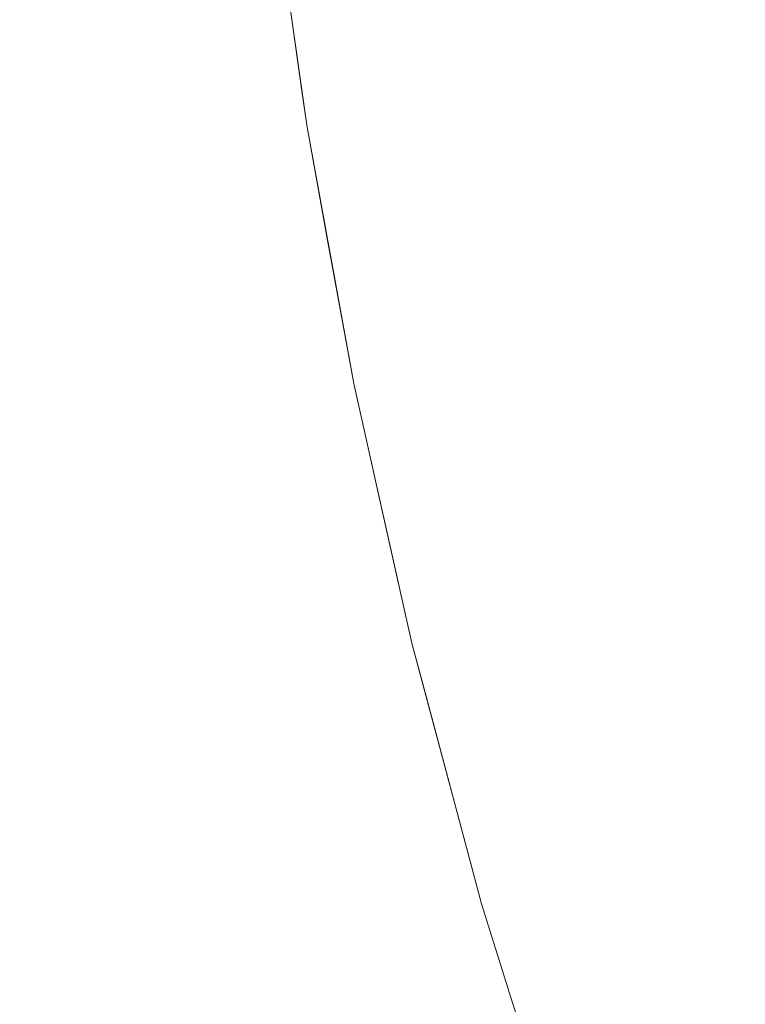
# Model space of a CAD drawing. Header units: centimetres. Extents: x -35.1 to 36.2, y 4.2 to 6.
# Tile 119 of 256: x -11.1521 to -11.1349, y 4.6554 to 4.6787. Entities that reach past the tile are written whole.
import ezdxf

# ---------------------------------------------------------------- set-up
doc = ezdxf.new("R2010")
doc.units = ezdxf.units.CM
doc.header["$LTSCALE"] = 2.54
doc.layers.add('Lucido design-1', color=7, linetype='Continuous')

# ---------------------------------------------------------------- blocks, each defined once
blk = doc.blocks.new('Gruppo-4-1')
at = {"color": 7, "linetype": 'Continuous', "lineweight": 9}
blk.add_3dface([(-34.958478, 5.900089, -2312.32217), (-34.958478, 4.300089, -2312.32217), (36.07398, 4.300089, -2312.32217), (36.07398, 5.900089, -2312.32217)], dxfattribs=at)
for points, invisible_edges in [([(-11.145309, 4.676224, -2313.02217), (-11.145904, 4.680468, -2313.02217), (-11.146161, 4.682308, -2312.82217), (-11.145422, 4.677027, -2312.82217)], 10), ([(-11.145422, 4.677027, -2312.82217), (-11.146161, 4.682308, -2312.82217), (-11.145897, 4.680466, -2312.81995), (-11.145403, 4.677028, -2312.81995)], 14), ([(-11.137279, 4.677733, -2312.787674), (-11.137758, 4.681066, -2312.787674), (-11.136583, 4.681153, -2312.78536), (-11.136106, 4.677835, -2312.78536)], 15), ([(-11.136106, 4.677835, -2312.78536), (-11.136583, 4.681153, -2312.78536), (-11.135325, 4.681246, -2312.783058), (-11.134851, 4.677944, -2312.783058)], 15), ([(-11.134851, 4.677944, -2312.783058), (-11.135325, 4.681246, -2312.783058), (-11.133985, 4.681344, -2312.780769), (-11.133513, 4.67806, -2312.780769)], 15), ([(-11.139379, 4.677551, -2312.792323), (-11.139862, 4.680911, -2312.792323), (-11.138851, 4.680986, -2312.789995), (-11.13837, 4.677639, -2312.789995)], 15), ([(-11.13837, 4.677639, -2312.789995), (-11.138851, 4.680986, -2312.789995), (-11.137758, 4.681066, -2312.787674), (-11.137279, 4.677733, -2312.787674)], 15), ([(-11.142608, 4.677271, -2312.801649), (-11.143097, 4.680673, -2312.801649), (-11.142408, 4.680724, -2312.799319), (-11.14192, 4.67733, -2312.799319)], 15), ([(-11.14192, 4.67733, -2312.799319), (-11.142408, 4.680724, -2312.799319), (-11.141639, 4.68078, -2312.796987), (-11.141154, 4.677397, -2312.796987)], 15), ([(-11.141154, 4.677397, -2312.796987), (-11.141639, 4.68078, -2312.796987), (-11.140791, 4.680843, -2312.794654), (-11.140307, 4.67747, -2312.794654)], 15), ([(-11.140307, 4.67747, -2312.794654), (-11.140791, 4.680843, -2312.794654), (-11.139862, 4.680911, -2312.792323), (-11.139379, 4.677551, -2312.792323)], 15), ([(-11.145589, 4.677012, -2313.026967), (-11.145712, 4.677001, -2313.028615), (-11.146206, 4.680444, -2313.028615), (-11.146083, 4.680453, -2313.026967)], 15), ([(-11.146083, 4.680453, -2313.026967), (-11.145997, 4.680459, -2313.025344), (-11.145503, 4.67702, -2313.025344), (-11.145589, 4.677012, -2313.026967)], 15), ([(-11.145452, 4.677024, -2313.023745), (-11.145503, 4.67702, -2313.025344), (-11.145997, 4.680459, -2313.025344), (-11.145946, 4.680463, -2313.023745)], 15), ([(-11.145946, 4.680463, -2313.023745), (-11.145904, 4.680468, -2313.02217), (-11.145309, 4.676224, -2313.02217), (-11.145452, 4.677024, -2313.023745)], 13), ([(-11.145403, 4.677028, -2312.81995), (-11.145897, 4.680466, -2312.81995), (-11.145797, 4.680474, -2312.817712), (-11.145304, 4.677037, -2312.817712)], 15), ([(-11.145304, 4.677037, -2312.817712), (-11.145797, 4.680474, -2312.817712), (-11.145629, 4.680486, -2312.815456), (-11.145136, 4.677051, -2312.815456)], 15), ([(-11.145136, 4.677051, -2312.815456), (-11.145629, 4.680486, -2312.815456), (-11.145391, 4.680504, -2312.813185), (-11.144898, 4.677072, -2312.813185)], 15), ([(-11.144898, 4.677072, -2312.813185), (-11.145391, 4.680504, -2312.813185), (-11.145081, 4.680527, -2312.810899), (-11.144589, 4.677099, -2312.810899)], 15), ([(-11.144589, 4.677099, -2312.810899), (-11.145081, 4.680527, -2312.810899), (-11.144698, 4.680555, -2312.8086), (-11.144207, 4.677132, -2312.8086)], 15), ([(-11.144207, 4.677132, -2312.8086), (-11.144698, 4.680555, -2312.8086), (-11.144241, 4.680588, -2312.806291), (-11.14375, 4.677172, -2312.806291)], 15), ([(-11.14375, 4.677172, -2312.806291), (-11.144241, 4.680588, -2312.806291), (-11.143707, 4.680628, -2312.803974), (-11.143218, 4.677218, -2312.803974)], 15), ([(-11.143218, 4.677218, -2312.803974), (-11.143707, 4.680628, -2312.803974), (-11.143097, 4.680673, -2312.801649), (-11.142608, 4.677271, -2312.801649)], 15), ([(-11.148789, 4.676734, -2313.044493), (-11.149289, 4.680216, -2313.044493), (-11.148749, 4.680256, -2313.042641), (-11.14825, 4.676781, -2313.042641)], 15), ([(-11.14825, 4.676781, -2313.042641), (-11.148749, 4.680256, -2313.042641), (-11.148263, 4.680292, -2313.040809), (-11.147764, 4.676823, -2313.040809)], 15), ([(-11.147764, 4.676823, -2313.040809), (-11.148263, 4.680292, -2313.040809), (-11.147828, 4.680324, -2313.038998), (-11.147331, 4.676861, -2313.038998)], 15), ([(-11.147331, 4.676861, -2313.038998), (-11.147828, 4.680324, -2313.038998), (-11.147444, 4.680352, -2313.03721), (-11.146947, 4.676894, -2313.03721)], 15), ([(-11.146947, 4.676894, -2313.03721), (-11.147444, 4.680352, -2313.03721), (-11.147108, 4.680377, -2313.035444), (-11.146612, 4.676923, -2313.035444)], 15), ([(-11.146612, 4.676923, -2313.035444), (-11.147108, 4.680377, -2313.035444), (-11.146818, 4.680399, -2313.033702), (-11.146322, 4.676948, -2313.033702)], 15), ([(-11.146322, 4.676948, -2313.033702), (-11.146818, 4.680399, -2313.033702), (-11.146572, 4.680417, -2313.031982), (-11.146077, 4.67697, -2313.031982)], 15), ([(-11.146077, 4.67697, -2313.031982), (-11.146572, 4.680417, -2313.031982), (-11.146369, 4.680432, -2313.030287), (-11.145874, 4.676987, -2313.030287)], 15), ([(-11.145874, 4.676987, -2313.030287), (-11.146369, 4.680432, -2313.030287), (-11.146206, 4.680444, -2313.028615), (-11.145712, 4.677001, -2313.028615)], 15), ([(-11.152367, 4.676424, -2313.054044), (-11.152873, 4.679952, -2313.054044), (-11.152032, 4.680014, -2313.052099), (-11.151527, 4.676497, -2313.052099)], 15), ([(-11.151527, 4.676497, -2313.052099), (-11.152032, 4.680014, -2313.052099), (-11.151255, 4.680072, -2313.05017), (-11.150751, 4.676564, -2313.05017)], 15), ([(-11.150751, 4.676564, -2313.05017), (-11.151255, 4.680072, -2313.05017), (-11.15054, 4.680124, -2313.048259), (-11.150038, 4.676626, -2313.048259)], 15), ([(-11.150038, 4.676626, -2313.048259), (-11.15054, 4.680124, -2313.048259), (-11.149886, 4.680172, -2313.046366), (-11.149384, 4.676683, -2313.046366)], 15), ([(-11.149384, 4.676683, -2313.046366), (-11.149886, 4.680172, -2313.046366), (-11.149289, 4.680216, -2313.044493), (-11.148789, 4.676734, -2313.044493)], 15), ([(-11.134851, 4.677944, -2312.783058), (-11.134291, 4.674597, -2312.783058), (-11.135544, 4.674472, -2312.78536), (-11.136106, 4.677835, -2312.78536)], 15), ([(-11.137279, 4.677733, -2312.787674), (-11.136714, 4.674355, -2312.787674), (-11.137803, 4.674246, -2312.789995), (-11.13837, 4.677639, -2312.789995)], 15), ([(-11.136106, 4.677835, -2312.78536), (-11.135544, 4.674472, -2312.78536), (-11.136714, 4.674355, -2312.787674), (-11.137279, 4.677733, -2312.787674)], 15), ([(-11.140307, 4.67747, -2312.794654), (-11.139735, 4.674052, -2312.794654), (-11.14058, 4.673968, -2312.796987), (-11.141154, 4.677397, -2312.796987)], 15), ([(-11.139379, 4.677551, -2312.792323), (-11.13881, 4.674145, -2312.792323), (-11.139735, 4.674052, -2312.794654), (-11.140307, 4.67747, -2312.794654)], 15), ([(-11.13837, 4.677639, -2312.789995), (-11.137803, 4.674246, -2312.789995), (-11.13881, 4.674145, -2312.792323), (-11.139379, 4.677551, -2312.792323)], 15), ([(-11.143218, 4.677218, -2312.803974), (-11.14264, 4.673762, -2312.803974), (-11.143171, 4.673708, -2312.806291), (-11.14375, 4.677172, -2312.806291)], 15), ([(-11.142608, 4.677271, -2312.801649), (-11.142031, 4.673823, -2312.801649), (-11.14264, 4.673762, -2312.803974), (-11.143218, 4.677218, -2312.803974)], 15), ([(-11.14192, 4.67733, -2312.799319), (-11.141345, 4.673891, -2312.799319), (-11.142031, 4.673823, -2312.801649), (-11.142608, 4.677271, -2312.801649)], 15), ([(-11.141154, 4.677397, -2312.796987), (-11.14058, 4.673968, -2312.796987), (-11.141345, 4.673891, -2312.799319), (-11.14192, 4.67733, -2312.799319)], 15), ([(-11.146077, 4.67697, -2313.031982), (-11.145493, 4.673476, -2313.031982), (-11.145738, 4.673451, -2313.033702), (-11.146322, 4.676948, -2313.033702)], 15), ([(-11.145874, 4.676987, -2313.030287), (-11.145291, 4.673496, -2313.030287), (-11.145493, 4.673476, -2313.031982), (-11.146077, 4.67697, -2313.031982)], 15), ([(-11.145712, 4.677001, -2313.028615), (-11.145129, 4.673512, -2313.028615), (-11.145291, 4.673496, -2313.030287), (-11.145874, 4.676987, -2313.030287)], 15), ([(-11.145006, 4.673525, -2313.026967), (-11.145129, 4.673512, -2313.028615), (-11.145712, 4.677001, -2313.028615), (-11.145589, 4.677012, -2313.026967)], 15), ([(-11.145589, 4.677012, -2313.026967), (-11.145503, 4.67702, -2313.025344), (-11.14492, 4.673533, -2313.025344), (-11.145006, 4.673525, -2313.026967)], 15), ([(-11.14487, 4.673538, -2313.023745), (-11.14492, 4.673533, -2313.025344), (-11.145503, 4.67702, -2313.025344), (-11.145452, 4.677024, -2313.023745)], 15), ([(-11.14487, 4.673538, -2313.023745), (-11.145452, 4.677024, -2313.023745), (-11.145309, 4.676224, -2313.02217)], 11), ([(-11.145309, 4.676224, -2312.82217), (-11.145422, 4.677027, -2312.82217), (-11.145403, 4.677028, -2312.81995)], 10), ([(-11.145422, 4.677027, -2312.82217), (-11.145309, 4.676224, -2312.82217), (-11.145309, 4.676224, -2313.02217)], 10), ([(-11.145304, 4.677037, -2312.817712), (-11.144721, 4.673553, -2312.817712), (-11.144821, 4.673543, -2312.81995), (-11.145403, 4.677028, -2312.81995)], 15), ([(-11.145403, 4.677028, -2312.81995), (-11.144821, 4.673543, -2312.81995), (-11.145309, 4.676224, -2312.82217)], 11), ([(-11.145136, 4.677051, -2312.815456), (-11.144554, 4.67357, -2312.815456), (-11.144721, 4.673553, -2312.817712), (-11.145304, 4.677037, -2312.817712)], 15), ([(-11.144898, 4.677072, -2312.813185), (-11.144317, 4.673594, -2312.813185), (-11.144554, 4.67357, -2312.815456), (-11.145136, 4.677051, -2312.815456)], 15), ([(-11.144589, 4.677099, -2312.810899), (-11.144008, 4.673625, -2312.810899), (-11.144317, 4.673594, -2312.813185), (-11.144898, 4.677072, -2312.813185)], 15), ([(-11.144207, 4.677132, -2312.8086), (-11.143627, 4.673663, -2312.8086), (-11.144008, 4.673625, -2312.810899), (-11.144589, 4.677099, -2312.810899)], 15), ([(-11.14375, 4.677172, -2312.806291), (-11.143171, 4.673708, -2312.806291), (-11.143627, 4.673663, -2312.8086), (-11.144207, 4.677132, -2312.8086)], 15), ([(-11.148789, 4.676734, -2313.044493), (-11.148199, 4.673205, -2313.044493), (-11.148793, 4.673146, -2313.046366), (-11.149384, 4.676683, -2313.046366)], 15), ([(-11.14825, 4.676781, -2313.042641), (-11.147661, 4.673259, -2313.042641), (-11.148199, 4.673205, -2313.044493), (-11.148789, 4.676734, -2313.044493)], 15), ([(-11.147764, 4.676823, -2313.040809), (-11.147177, 4.673307, -2313.040809), (-11.147661, 4.673259, -2313.042641), (-11.14825, 4.676781, -2313.042641)], 15), ([(-11.147331, 4.676861, -2313.038998), (-11.146744, 4.673351, -2313.038998), (-11.147177, 4.673307, -2313.040809), (-11.147764, 4.676823, -2313.040809)], 15), ([(-11.146947, 4.676894, -2313.03721), (-11.146361, 4.673389, -2313.03721), (-11.146744, 4.673351, -2313.038998), (-11.147331, 4.676861, -2313.038998)], 15), ([(-11.146612, 4.676923, -2313.035444), (-11.146027, 4.673423, -2313.035444), (-11.146361, 4.673389, -2313.03721), (-11.146947, 4.676894, -2313.03721)], 15), ([(-11.146322, 4.676948, -2313.033702), (-11.145738, 4.673451, -2313.033702), (-11.146027, 4.673423, -2313.035444), (-11.146612, 4.676923, -2313.035444)], 15), ([(-11.151527, 4.676497, -2313.052099), (-11.150931, 4.672932, -2313.052099), (-11.151769, 4.672848, -2313.054044), (-11.152367, 4.676424, -2313.054044)], 15), ([(-11.150751, 4.676564, -2313.05017), (-11.150157, 4.673009, -2313.05017), (-11.150931, 4.672932, -2313.052099), (-11.151527, 4.676497, -2313.052099)], 15), ([(-11.150038, 4.676626, -2313.048259), (-11.149445, 4.67308, -2313.048259), (-11.150157, 4.673009, -2313.05017), (-11.150751, 4.676564, -2313.05017)], 15), ([(-11.149384, 4.676683, -2313.046366), (-11.148793, 4.673146, -2313.046366), (-11.149445, 4.67308, -2313.048259), (-11.150038, 4.676626, -2313.048259)], 15), ([(-11.152367, 4.676424, -2313.054044), (-11.151769, 4.672848, -2313.054044), (-11.152673, 4.672757, -2313.056004), (-11.153273, 4.676345, -2313.056004)], 15), ([(-11.145309, 4.676224, -2313.02217), (-11.144823, 4.673546, -2313.02217), (-11.14487, 4.673538, -2313.023745)], 10), ([(-11.145309, 4.676224, -2312.82217), (-11.144199, 4.670116, -2312.82217), (-11.144199, 4.670116, -2313.02217), (-11.144823, 4.673546, -2313.02217)], 10), ([(-11.144823, 4.673546, -2313.02217), (-11.145309, 4.676224, -2313.02217), (-11.145309, 4.676224, -2312.82217)], 10), ([(-11.144199, 4.670116, -2312.82217), (-11.145309, 4.676224, -2312.82217), (-11.144821, 4.673543, -2312.81995)], 10), ([(-11.13606, 4.670932, -2312.787674), (-11.136714, 4.674355, -2312.787674), (-11.135544, 4.674472, -2312.78536), (-11.134892, 4.671065, -2312.78536)], 15), ([(-11.134892, 4.671065, -2312.78536), (-11.135544, 4.674472, -2312.78536), (-11.134291, 4.674597, -2312.783058), (-11.133643, 4.671207, -2312.783058)], 15), ([(-11.138149, 4.670694, -2312.792323), (-11.13881, 4.674145, -2312.792323), (-11.137803, 4.674246, -2312.789995), (-11.137145, 4.670808, -2312.789995)], 15), ([(-11.137145, 4.670808, -2312.789995), (-11.137803, 4.674246, -2312.789995), (-11.136714, 4.674355, -2312.787674), (-11.13606, 4.670932, -2312.787674)], 15), ([(-11.140679, 4.670407, -2312.799319), (-11.141345, 4.673891, -2312.799319), (-11.14058, 4.673968, -2312.796987), (-11.139915, 4.670493, -2312.796987)], 15), ([(-11.139915, 4.670493, -2312.796987), (-11.14058, 4.673968, -2312.796987), (-11.139735, 4.674052, -2312.794654), (-11.139073, 4.670589, -2312.794654)], 15), ([(-11.139073, 4.670589, -2312.794654), (-11.139735, 4.674052, -2312.794654), (-11.13881, 4.674145, -2312.792323), (-11.138149, 4.670694, -2312.792323)], 15), ([(-11.142954, 4.670148, -2312.8086), (-11.143627, 4.673663, -2312.8086), (-11.143171, 4.673708, -2312.806291), (-11.1425, 4.670199, -2312.806291)], 15), ([(-11.1425, 4.670199, -2312.806291), (-11.143171, 4.673708, -2312.806291), (-11.14264, 4.673762, -2312.803974), (-11.14197, 4.67026, -2312.803974)], 15), ([(-11.14197, 4.67026, -2312.803974), (-11.14264, 4.673762, -2312.803974), (-11.142031, 4.673823, -2312.801649), (-11.141363, 4.670329, -2312.801649)], 15), ([(-11.141363, 4.670329, -2312.801649), (-11.142031, 4.673823, -2312.801649), (-11.141345, 4.673891, -2312.799319), (-11.140679, 4.670407, -2312.799319)], 15), ([(-11.14506, 4.669908, -2313.033702), (-11.145738, 4.673451, -2313.033702), (-11.145493, 4.673476, -2313.031982), (-11.144816, 4.669936, -2313.031982)], 15), ([(-11.144816, 4.669936, -2313.031982), (-11.145493, 4.673476, -2313.031982), (-11.145291, 4.673496, -2313.030287), (-11.144614, 4.669959, -2313.030287)], 15), ([(-11.144614, 4.669959, -2313.030287), (-11.145291, 4.673496, -2313.030287), (-11.145129, 4.673512, -2313.028615), (-11.144453, 4.669977, -2313.028615)], 15), ([(-11.14433, 4.669991, -2313.026967), (-11.144453, 4.669977, -2313.028615), (-11.145129, 4.673512, -2313.028615), (-11.145006, 4.673525, -2313.026967)], 15), ([(-11.145006, 4.673525, -2313.026967), (-11.14492, 4.673533, -2313.025344), (-11.144244, 4.670001, -2313.025344), (-11.14433, 4.669991, -2313.026967)], 15), ([(-11.144194, 4.670007, -2313.023745), (-11.144244, 4.670001, -2313.025344), (-11.14492, 4.673533, -2313.025344), (-11.14487, 4.673538, -2313.023745)], 15), ([(-11.14487, 4.673538, -2313.023745), (-11.144823, 4.673546, -2313.02217), (-11.144199, 4.670116, -2313.02217)], 9), ([(-11.144199, 4.670116, -2313.02217), (-11.144194, 4.670007, -2313.023745), (-11.14487, 4.673538, -2313.023745)], 11), ([(-11.144145, 4.670012, -2312.81995), (-11.144821, 4.673543, -2312.81995), (-11.144721, 4.673553, -2312.817712), (-11.144046, 4.670024, -2312.817712)], 15), ([(-11.144821, 4.673543, -2312.81995), (-11.144145, 4.670012, -2312.81995), (-11.144199, 4.670116, -2312.82217)], 11), ([(-11.144046, 4.670024, -2312.817712), (-11.144721, 4.673553, -2312.817712), (-11.144554, 4.67357, -2312.815456), (-11.143879, 4.670043, -2312.815456)], 15), ([(-11.143879, 4.670043, -2312.815456), (-11.144554, 4.67357, -2312.815456), (-11.144317, 4.673594, -2312.813185), (-11.143643, 4.670069, -2312.813185)], 15), ([(-11.143643, 4.670069, -2312.813185), (-11.144317, 4.673594, -2312.813185), (-11.144008, 4.673625, -2312.810899), (-11.143335, 4.670104, -2312.810899)], 15), ([(-11.143335, 4.670104, -2312.810899), (-11.144008, 4.673625, -2312.810899), (-11.143627, 4.673663, -2312.8086), (-11.142954, 4.670148, -2312.8086)], 15), ([(-11.147515, 4.669629, -2313.044493), (-11.148199, 4.673205, -2313.044493), (-11.147661, 4.673259, -2313.042641), (-11.146978, 4.66969, -2313.042641)], 15), ([(-11.146978, 4.66969, -2313.042641), (-11.147661, 4.673259, -2313.042641), (-11.147177, 4.673307, -2313.040809), (-11.146495, 4.669745, -2313.040809)], 15), ([(-11.146495, 4.669745, -2313.040809), (-11.147177, 4.673307, -2313.040809), (-11.146744, 4.673351, -2313.038998), (-11.146064, 4.669794, -2313.038998)], 15), ([(-11.146064, 4.669794, -2313.038998), (-11.146744, 4.673351, -2313.038998), (-11.146361, 4.673389, -2313.03721), (-11.145682, 4.669838, -2313.03721)], 15), ([(-11.145682, 4.669838, -2313.03721), (-11.146361, 4.673389, -2313.03721), (-11.146027, 4.673423, -2313.035444), (-11.145348, 4.669876, -2313.035444)], 15), ([(-11.145348, 4.669876, -2313.035444), (-11.146027, 4.673423, -2313.035444), (-11.145738, 4.673451, -2313.033702), (-11.14506, 4.669908, -2313.033702)], 15), ([(-11.150239, 4.669319, -2313.052099), (-11.150931, 4.672932, -2313.052099), (-11.150157, 4.673009, -2313.05017), (-11.149468, 4.669407, -2313.05017)], 15), ([(-11.149468, 4.669407, -2313.05017), (-11.150157, 4.673009, -2313.05017), (-11.149445, 4.67308, -2313.048259), (-11.148758, 4.669488, -2313.048259)], 15), ([(-11.148758, 4.669488, -2313.048259), (-11.149445, 4.67308, -2313.048259), (-11.148793, 4.673146, -2313.046366), (-11.148107, 4.669562, -2313.046366)], 15), ([(-11.148107, 4.669562, -2313.046366), (-11.148793, 4.673146, -2313.046366), (-11.148199, 4.673205, -2313.044493), (-11.147515, 4.669629, -2313.044493)], 15), ([(-11.151977, 4.669122, -2313.056004), (-11.152673, 4.672757, -2313.056004), (-11.151769, 4.672848, -2313.054044), (-11.151075, 4.669224, -2313.054044)], 15), ([(-11.151075, 4.669224, -2313.054044), (-11.151769, 4.672848, -2313.054044), (-11.150931, 4.672932, -2313.052099), (-11.150239, 4.669319, -2313.052099)], 15), ([(-11.152947, 4.669011, -2313.057979), (-11.153645, 4.67266, -2313.057979), (-11.152673, 4.672757, -2313.056004), (-11.151977, 4.669122, -2313.056004)], 15), ([(-11.13606, 4.670932, -2312.787674), (-11.135311, 4.667465, -2312.787674), (-11.136393, 4.667327, -2312.789995), (-11.137145, 4.670808, -2312.789995)], 15), ([(-11.134892, 4.671065, -2312.78536), (-11.134147, 4.667614, -2312.78536), (-11.135311, 4.667465, -2312.787674), (-11.13606, 4.670932, -2312.787674)], 15), ([(-11.138149, 4.670694, -2312.792323), (-11.137395, 4.667199, -2312.792323), (-11.138315, 4.667082, -2312.794654), (-11.139073, 4.670589, -2312.794654)], 15), ([(-11.137145, 4.670808, -2312.789995), (-11.136393, 4.667327, -2312.789995), (-11.137395, 4.667199, -2312.792323), (-11.138149, 4.670694, -2312.792323)], 15), ([(-11.139915, 4.670493, -2312.796987), (-11.139156, 4.666974, -2312.796987), (-11.139917, 4.666877, -2312.799319), (-11.140679, 4.670407, -2312.799319)], 15), ([(-11.139073, 4.670589, -2312.794654), (-11.138315, 4.667082, -2312.794654), (-11.139156, 4.666974, -2312.796987), (-11.139915, 4.670493, -2312.796987)], 15), ([(-11.14197, 4.67026, -2312.803974), (-11.141204, 4.666713, -2312.803974), (-11.141732, 4.666646, -2312.806291), (-11.1425, 4.670199, -2312.806291)], 15), ([(-11.141363, 4.670329, -2312.801649), (-11.140599, 4.66679, -2312.801649), (-11.141204, 4.666713, -2312.803974), (-11.14197, 4.67026, -2312.803974)], 15), ([(-11.140679, 4.670407, -2312.799319), (-11.139917, 4.666877, -2312.799319), (-11.140599, 4.66679, -2312.801649), (-11.141363, 4.670329, -2312.801649)], 15), ([(-11.143557, 4.666413, -2313.026967), (-11.143679, 4.666397, -2313.028615), (-11.144453, 4.669977, -2313.028615), (-11.14433, 4.669991, -2313.026967)], 15), ([(-11.14433, 4.669991, -2313.026967), (-11.144244, 4.670001, -2313.025344), (-11.143472, 4.666424, -2313.025344), (-11.143557, 4.666413, -2313.026967)], 15), ([(-11.143422, 4.66643, -2313.023745), (-11.143472, 4.666424, -2313.025344), (-11.144244, 4.670001, -2313.025344), (-11.144194, 4.670007, -2313.023745)], 15), ([(-11.144194, 4.670007, -2313.023745), (-11.144199, 4.670116, -2313.02217), (-11.143375, 4.666439, -2313.02217)], 9), ([(-11.144199, 4.670116, -2313.02217), (-11.144199, 4.670116, -2312.82217), (-11.144175, 4.670009, -2312.82217)], 9), ([(-11.144175, 4.670009, -2312.82217), (-11.142824, 4.66398, -2312.82217), (-11.143375, 4.666439, -2313.02217), (-11.144199, 4.670116, -2313.02217)], 10), ([(-11.144145, 4.670012, -2312.81995), (-11.144175, 4.670009, -2312.82217), (-11.144199, 4.670116, -2312.82217)], 9), ([(-11.143375, 4.666439, -2313.02217), (-11.143422, 4.66643, -2313.023745), (-11.144194, 4.670007, -2313.023745)], 11), ([(-11.144175, 4.670009, -2312.82217), (-11.144145, 4.670012, -2312.81995), (-11.143373, 4.666436, -2312.81995)], 11), ([(-11.143373, 4.666436, -2312.81995), (-11.142824, 4.66398, -2312.82217), (-11.144175, 4.670009, -2312.82217)], 9), ([(-11.144046, 4.670024, -2312.817712), (-11.143274, 4.666449, -2312.817712), (-11.143373, 4.666436, -2312.81995), (-11.144145, 4.670012, -2312.81995)], 15), ([(-11.143879, 4.670043, -2312.815456), (-11.143108, 4.66647, -2312.815456), (-11.143274, 4.666449, -2312.817712), (-11.144046, 4.670024, -2312.817712)], 15), ([(-11.143643, 4.670069, -2312.813185), (-11.142872, 4.6665, -2312.813185), (-11.143108, 4.66647, -2312.815456), (-11.143879, 4.670043, -2312.815456)], 15), ([(-11.143335, 4.670104, -2312.810899), (-11.142565, 4.666539, -2312.810899), (-11.142872, 4.6665, -2312.813185), (-11.143643, 4.670069, -2312.813185)], 15), ([(-11.142954, 4.670148, -2312.8086), (-11.142186, 4.666588, -2312.8086), (-11.142565, 4.666539, -2312.810899), (-11.143335, 4.670104, -2312.810899)], 15), ([(-11.1425, 4.670199, -2312.806291), (-11.141732, 4.666646, -2312.806291), (-11.142186, 4.666588, -2312.8086), (-11.142954, 4.670148, -2312.8086)], 15), ([(-11.146064, 4.669794, -2313.038998), (-11.145286, 4.666192, -2313.038998), (-11.145716, 4.666137, -2313.040809), (-11.146495, 4.669745, -2313.040809)], 15), ([(-11.145682, 4.669838, -2313.03721), (-11.144905, 4.666241, -2313.03721), (-11.145286, 4.666192, -2313.038998), (-11.146064, 4.669794, -2313.038998)], 15), ([(-11.145348, 4.669876, -2313.035444), (-11.144572, 4.666283, -2313.035444), (-11.144905, 4.666241, -2313.03721), (-11.145682, 4.669838, -2313.03721)], 15), ([(-11.14506, 4.669908, -2313.033702), (-11.144285, 4.66632, -2313.033702), (-11.144572, 4.666283, -2313.035444), (-11.145348, 4.669876, -2313.035444)], 15), ([(-11.144816, 4.669936, -2313.031982), (-11.144042, 4.666351, -2313.031982), (-11.144285, 4.66632, -2313.033702), (-11.14506, 4.669908, -2313.033702)], 15), ([(-11.144614, 4.669959, -2313.030287), (-11.14384, 4.666377, -2313.030287), (-11.144042, 4.666351, -2313.031982), (-11.144816, 4.669936, -2313.031982)], 15), ([(-11.144453, 4.669977, -2313.028615), (-11.143679, 4.666397, -2313.028615), (-11.14384, 4.666377, -2313.030287), (-11.144614, 4.669959, -2313.030287)], 15), ([(-11.148107, 4.669562, -2313.046366), (-11.147324, 4.665932, -2313.046366), (-11.147972, 4.665849, -2313.048259), (-11.148758, 4.669488, -2313.048259)], 15), ([(-11.147515, 4.669629, -2313.044493), (-11.146733, 4.666007, -2313.044493), (-11.147324, 4.665932, -2313.046366), (-11.148107, 4.669562, -2313.046366)], 15), ([(-11.146978, 4.66969, -2313.042641), (-11.146198, 4.666076, -2313.042641), (-11.146733, 4.666007, -2313.044493), (-11.147515, 4.669629, -2313.044493)], 15), ([(-11.146495, 4.669745, -2313.040809), (-11.145716, 4.666137, -2313.040809), (-11.146198, 4.666076, -2313.042641), (-11.146978, 4.66969, -2313.042641)], 15), ([(-11.150239, 4.669319, -2313.052099), (-11.149449, 4.665661, -2313.052099), (-11.150283, 4.665554, -2313.054044), (-11.151075, 4.669224, -2313.054044)], 15), ([(-11.149468, 4.669407, -2313.05017), (-11.14868, 4.665759, -2313.05017), (-11.149449, 4.665661, -2313.052099), (-11.150239, 4.669319, -2313.052099)], 15), ([(-11.148758, 4.669488, -2313.048259), (-11.147972, 4.665849, -2313.048259), (-11.14868, 4.665759, -2313.05017), (-11.149468, 4.669407, -2313.05017)], 15), ([(-11.151977, 4.669122, -2313.056004), (-11.151182, 4.66544, -2313.056004), (-11.15215, 4.665316, -2313.057979), (-11.152947, 4.669011, -2313.057979)], 15), ([(-11.151075, 4.669224, -2313.054044), (-11.150283, 4.665554, -2313.054044), (-11.151182, 4.66544, -2313.056004), (-11.151977, 4.669122, -2313.056004)], 15), ([(-11.135544, 4.663802, -2312.789995), (-11.136393, 4.667327, -2312.789995), (-11.135311, 4.667465, -2312.787674), (-11.134465, 4.663955, -2312.787674)], 15), ([(-11.134465, 4.663955, -2312.787674), (-11.135311, 4.667465, -2312.787674), (-11.134147, 4.667614, -2312.78536), (-11.133305, 4.66412, -2312.78536)], 15), ([(-11.137459, 4.663531, -2312.794654), (-11.138315, 4.667082, -2312.794654), (-11.137395, 4.667199, -2312.792323), (-11.136542, 4.663661, -2312.792323)], 15), ([(-11.136542, 4.663661, -2312.792323), (-11.137395, 4.667199, -2312.792323), (-11.136393, 4.667327, -2312.789995), (-11.135544, 4.663802, -2312.789995)], 15), ([(-11.139055, 4.663304, -2312.799319), (-11.139917, 4.666877, -2312.799319), (-11.139156, 4.666974, -2312.796987), (-11.138297, 4.663412, -2312.796987)], 15), ([(-11.138297, 4.663412, -2312.796987), (-11.139156, 4.666974, -2312.796987), (-11.138315, 4.667082, -2312.794654), (-11.137459, 4.663531, -2312.794654)], 15), ([(-11.140338, 4.663123, -2312.803974), (-11.141204, 4.666713, -2312.803974), (-11.140599, 4.66679, -2312.801649), (-11.139735, 4.663208, -2312.801649)], 15), ([(-11.139735, 4.663208, -2312.801649), (-11.140599, 4.66679, -2312.801649), (-11.139917, 4.666877, -2312.799319), (-11.139055, 4.663304, -2312.799319)], 15), ([(-11.142236, 4.662853, -2312.815456), (-11.143108, 4.66647, -2312.815456), (-11.142872, 4.6665, -2312.813185), (-11.142001, 4.662887, -2312.813185)], 15), ([(-11.142001, 4.662887, -2312.813185), (-11.142872, 4.6665, -2312.813185), (-11.142565, 4.666539, -2312.810899), (-11.141695, 4.66293, -2312.810899)], 15), ([(-11.141695, 4.66293, -2312.810899), (-11.142565, 4.666539, -2312.810899), (-11.142186, 4.666588, -2312.8086), (-11.141317, 4.662984, -2312.8086)], 15), ([(-11.141317, 4.662984, -2312.8086), (-11.142186, 4.666588, -2312.8086), (-11.141732, 4.666646, -2312.806291), (-11.140865, 4.663048, -2312.806291)], 15), ([(-11.140865, 4.663048, -2312.806291), (-11.141732, 4.666646, -2312.806291), (-11.141204, 4.666713, -2312.803974), (-11.140338, 4.663123, -2312.803974)], 15), ([(-11.144027, 4.662599, -2313.03721), (-11.144905, 4.666241, -2313.03721), (-11.144572, 4.666283, -2313.035444), (-11.143696, 4.662646, -2313.035444)], 15), ([(-11.143696, 4.662646, -2313.035444), (-11.144572, 4.666283, -2313.035444), (-11.144285, 4.66632, -2313.033702), (-11.143409, 4.662687, -2313.033702)], 15), ([(-11.143409, 4.662687, -2313.033702), (-11.144285, 4.66632, -2313.033702), (-11.144042, 4.666351, -2313.031982), (-11.143167, 4.662721, -2313.031982)], 15), ([(-11.143167, 4.662721, -2313.031982), (-11.144042, 4.666351, -2313.031982), (-11.14384, 4.666377, -2313.030287), (-11.142966, 4.66275, -2313.030287)], 15), ([(-11.142966, 4.66275, -2313.030287), (-11.14384, 4.666377, -2313.030287), (-11.143679, 4.666397, -2313.028615), (-11.142806, 4.662773, -2313.028615)], 15), ([(-11.142684, 4.66279, -2313.026967), (-11.142806, 4.662773, -2313.028615), (-11.143679, 4.666397, -2313.028615), (-11.143557, 4.666413, -2313.026967)], 15), ([(-11.143557, 4.666413, -2313.026967), (-11.143472, 4.666424, -2313.025344), (-11.142599, 4.662802, -2313.025344), (-11.142684, 4.66279, -2313.026967)], 15), ([(-11.142549, 4.662809, -2313.023745), (-11.142599, 4.662802, -2313.025344), (-11.143472, 4.666424, -2313.025344), (-11.143422, 4.66643, -2313.023745)], 15), ([(-11.143422, 4.66643, -2313.023745), (-11.143375, 4.666439, -2313.02217), (-11.142824, 4.66398, -2313.02217)], 9), ([(-11.142824, 4.66398, -2313.02217), (-11.142549, 4.662809, -2313.023745), (-11.143422, 4.66643, -2313.023745)], 11), ([(-11.142824, 4.66398, -2312.82217), (-11.142824, 4.66398, -2313.02217), (-11.143375, 4.666439, -2313.02217)], 9), ([(-11.1425, 4.662816, -2312.81995), (-11.143373, 4.666436, -2312.81995), (-11.143274, 4.666449, -2312.817712), (-11.142402, 4.66283, -2312.817712)], 15), ([(-11.142824, 4.66398, -2312.82217), (-11.143373, 4.666436, -2312.81995), (-11.1425, 4.662816, -2312.81995)], 11), ([(-11.142402, 4.66283, -2312.817712), (-11.143274, 4.666449, -2312.817712), (-11.143108, 4.66647, -2312.815456), (-11.142236, 4.662853, -2312.815456)], 15), ([(-11.145849, 4.662341, -2313.044493), (-11.146733, 4.666007, -2313.044493), (-11.146198, 4.666076, -2313.042641), (-11.145316, 4.662417, -2313.042641)], 15), ([(-11.145316, 4.662417, -2313.042641), (-11.146198, 4.666076, -2313.042641), (-11.145716, 4.666137, -2313.040809), (-11.144836, 4.662485, -2313.040809)], 15), ([(-11.144836, 4.662485, -2313.040809), (-11.145716, 4.666137, -2313.040809), (-11.145286, 4.666192, -2313.038998), (-11.144407, 4.662546, -2313.038998)], 15), ([(-11.144407, 4.662546, -2313.038998), (-11.145286, 4.666192, -2313.038998), (-11.144905, 4.666241, -2313.03721), (-11.144027, 4.662599, -2313.03721)], 15), ([(-11.14779, 4.662066, -2313.05017), (-11.14868, 4.665759, -2313.05017), (-11.147972, 4.665849, -2313.048259), (-11.147084, 4.662166, -2313.048259)], 15), ([(-11.147084, 4.662166, -2313.048259), (-11.147972, 4.665849, -2313.048259), (-11.147324, 4.665932, -2313.046366), (-11.146438, 4.662257, -2313.046366)], 15), ([(-11.146438, 4.662257, -2313.046366), (-11.147324, 4.665932, -2313.046366), (-11.146733, 4.666007, -2313.044493), (-11.145849, 4.662341, -2313.044493)], 15), ([(-11.149387, 4.661839, -2313.054044), (-11.150283, 4.665554, -2313.054044), (-11.149449, 4.665661, -2313.052099), (-11.148557, 4.661957, -2313.052099)], 15), ([(-11.148557, 4.661957, -2313.052099), (-11.149449, 4.665661, -2313.052099), (-11.14868, 4.665759, -2313.05017), (-11.14779, 4.662066, -2313.05017)], 15), ([(-11.151248, 4.661575, -2313.057979), (-11.15215, 4.665316, -2313.057979), (-11.151182, 4.66544, -2313.056004), (-11.150284, 4.661712, -2313.056004)], 15), ([(-11.150284, 4.661712, -2313.056004), (-11.151182, 4.66544, -2313.056004), (-11.150283, 4.665554, -2313.054044), (-11.149387, 4.661839, -2313.054044)], 15), ([(-11.152282, 4.661429, -2313.059966), (-11.153187, 4.665184, -2313.059966), (-11.15215, 4.665316, -2313.057979), (-11.151248, 4.661575, -2313.057979)], 15), ([(-11.142549, 4.662809, -2313.023745), (-11.142824, 4.66398, -2313.02217), (-11.141534, 4.659153, -2313.02217), (-11.141571, 4.659145, -2313.023745)], 13), ([(-11.142824, 4.66398, -2313.02217), (-11.142824, 4.66398, -2312.82217), (-11.142513, 4.662816, -2312.82217)], 9), ([(-11.142513, 4.662816, -2312.82217), (-11.141176, 4.657815, -2312.82217), (-11.141534, 4.659153, -2313.02217), (-11.142824, 4.66398, -2313.02217)], 10), ([(-11.1425, 4.662816, -2312.81995), (-11.142513, 4.662816, -2312.82217), (-11.142824, 4.66398, -2312.82217)], 9), ([(-11.134465, 4.663955, -2312.787674), (-11.133518, 4.660404, -2312.787674), (-11.134593, 4.660236, -2312.789995), (-11.135544, 4.663802, -2312.789995)], 15), ([(-11.135544, 4.663802, -2312.789995), (-11.134593, 4.660236, -2312.789995), (-11.135587, 4.660081, -2312.792323), (-11.136542, 4.663661, -2312.792323)], 15), ([(-11.137459, 4.663531, -2312.794654), (-11.136501, 4.659938, -2312.794654), (-11.137335, 4.659807, -2312.796987), (-11.138297, 4.663412, -2312.796987)], 15), ([(-11.136542, 4.663661, -2312.792323), (-11.135587, 4.660081, -2312.792323), (-11.136501, 4.659938, -2312.794654), (-11.137459, 4.663531, -2312.794654)], 15), ([(-11.139055, 4.663304, -2312.799319), (-11.138091, 4.659689, -2312.799319), (-11.138769, 4.659583, -2312.801649), (-11.139735, 4.663208, -2312.801649)], 15), ([(-11.138297, 4.663412, -2312.796987), (-11.137335, 4.659807, -2312.796987), (-11.138091, 4.659689, -2312.799319), (-11.139055, 4.663304, -2312.799319)], 15), ([(-11.140865, 4.663048, -2312.806291), (-11.139894, 4.659407, -2312.806291), (-11.140344, 4.659337, -2312.8086), (-11.141317, 4.662984, -2312.8086)], 15), ([(-11.140338, 4.663123, -2312.803974), (-11.139369, 4.659489, -2312.803974), (-11.139894, 4.659407, -2312.806291), (-11.140865, 4.663048, -2312.806291)], 15), ([(-11.139735, 4.663208, -2312.801649), (-11.138769, 4.659583, -2312.801649), (-11.139369, 4.659489, -2312.803974), (-11.140338, 4.663123, -2312.803974)], 15), ([(-11.142806, 4.662773, -2313.028615), (-11.141827, 4.659105, -2313.028615), (-11.141987, 4.65908, -2313.030287), (-11.142966, 4.66275, -2313.030287)], 15), ([(-11.141706, 4.659124, -2313.026967), (-11.141827, 4.659105, -2313.028615), (-11.142806, 4.662773, -2313.028615), (-11.142684, 4.66279, -2313.026967)], 15), ([(-11.142684, 4.66279, -2313.026967), (-11.142599, 4.662802, -2313.025344), (-11.141621, 4.659137, -2313.025344), (-11.141706, 4.659124, -2313.026967)], 15), ([(-11.141571, 4.659145, -2313.023745), (-11.141621, 4.659137, -2313.025344), (-11.142599, 4.662802, -2313.025344), (-11.142549, 4.662809, -2313.023745)], 15), ([(-11.1425, 4.662816, -2312.81995), (-11.141523, 4.659153, -2312.81995), (-11.141176, 4.657815, -2312.82217), (-11.142513, 4.662816, -2312.82217)], 11), ([(-11.142402, 4.66283, -2312.817712), (-11.141425, 4.659168, -2312.817712), (-11.141523, 4.659153, -2312.81995), (-11.1425, 4.662816, -2312.81995)], 15), ([(-11.142236, 4.662853, -2312.815456), (-11.14126, 4.659194, -2312.815456), (-11.141425, 4.659168, -2312.817712), (-11.142402, 4.66283, -2312.817712)], 15), ([(-11.142001, 4.662887, -2312.813185), (-11.141026, 4.65923, -2312.813185), (-11.14126, 4.659194, -2312.815456), (-11.142236, 4.662853, -2312.815456)], 15), ([(-11.141695, 4.66293, -2312.810899), (-11.140721, 4.659278, -2312.810899), (-11.141026, 4.65923, -2312.813185), (-11.142001, 4.662887, -2312.813185)], 15), ([(-11.141317, 4.662984, -2312.8086), (-11.140344, 4.659337, -2312.8086), (-11.140721, 4.659278, -2312.810899), (-11.141695, 4.66293, -2312.810899)], 15), ([(-11.144407, 4.662546, -2313.038998), (-11.143423, 4.658856, -2313.038998), (-11.14385, 4.658789, -2313.040809), (-11.144836, 4.662485, -2313.040809)], 15), ([(-11.144027, 4.662599, -2313.03721), (-11.143045, 4.658915, -2313.03721), (-11.143423, 4.658856, -2313.038998), (-11.144407, 4.662546, -2313.038998)], 15), ([(-11.143696, 4.662646, -2313.035444), (-11.142714, 4.658966, -2313.035444), (-11.143045, 4.658915, -2313.03721), (-11.144027, 4.662599, -2313.03721)], 15), ([(-11.143409, 4.662687, -2313.033702), (-11.142429, 4.659011, -2313.033702), (-11.142714, 4.658966, -2313.035444), (-11.143696, 4.662646, -2313.035444)], 15), ([(-11.143167, 4.662721, -2313.031982), (-11.142187, 4.659049, -2313.031982), (-11.142429, 4.659011, -2313.033702), (-11.143409, 4.662687, -2313.033702)], 15), ([(-11.142966, 4.66275, -2313.030287), (-11.141987, 4.65908, -2313.030287), (-11.142187, 4.659049, -2313.031982), (-11.143167, 4.662721, -2313.031982)], 15), ([(-11.145849, 4.662341, -2313.044493), (-11.144859, 4.658631, -2313.044493), (-11.145446, 4.658539, -2313.046366), (-11.146438, 4.662257, -2313.046366)], 15), ([(-11.145316, 4.662417, -2313.042641), (-11.144328, 4.658714, -2313.042641), (-11.144859, 4.658631, -2313.044493), (-11.145849, 4.662341, -2313.044493)], 15), ([(-11.144836, 4.662485, -2313.040809), (-11.14385, 4.658789, -2313.040809), (-11.144328, 4.658714, -2313.042641), (-11.145316, 4.662417, -2313.042641)], 15), ([(-11.147084, 4.662166, -2313.048259), (-11.14609, 4.658439, -2313.048259), (-11.146793, 4.658329, -2313.05017), (-11.14779, 4.662066, -2313.05017)], 15), ([(-11.146438, 4.662257, -2313.046366), (-11.145446, 4.658539, -2313.046366), (-11.14609, 4.658439, -2313.048259), (-11.147084, 4.662166, -2313.048259)], 15), ([(-11.149387, 4.661839, -2313.054044), (-11.148385, 4.65808, -2313.054044), (-11.149278, 4.65794, -2313.056004), (-11.150284, 4.661712, -2313.056004)], 15), ([(-11.148557, 4.661957, -2313.052099), (-11.147557, 4.658209, -2313.052099), (-11.148385, 4.65808, -2313.054044), (-11.149387, 4.661839, -2313.054044)], 15), ([(-11.14779, 4.662066, -2313.05017), (-11.146793, 4.658329, -2313.05017), (-11.147557, 4.658209, -2313.052099), (-11.148557, 4.661957, -2313.052099)], 15), ([(-11.150284, 4.661712, -2313.056004), (-11.149278, 4.65794, -2313.056004), (-11.150238, 4.65779, -2313.057979), (-11.151248, 4.661575, -2313.057979)], 15), ([(-11.152282, 4.661429, -2313.059966), (-11.151268, 4.657629, -2313.059966), (-11.15237, 4.657457, -2313.061965), (-11.153388, 4.661272, -2313.061965)], 15), ([(-11.151248, 4.661575, -2313.057979), (-11.150238, 4.65779, -2313.057979), (-11.151268, 4.657629, -2313.059966), (-11.152282, 4.661429, -2313.059966)], 15), ([(-11.134526, 4.656459, -2312.792323), (-11.135587, 4.660081, -2312.792323), (-11.134593, 4.660236, -2312.789995), (-11.133536, 4.656629, -2312.789995)], 15), ([(-11.135436, 4.656304, -2312.794654), (-11.136501, 4.659938, -2312.794654), (-11.135587, 4.660081, -2312.792323), (-11.134526, 4.656459, -2312.792323)], 15), ([(-11.137019, 4.656032, -2312.799319), (-11.138091, 4.659689, -2312.799319), (-11.137335, 4.659807, -2312.796987), (-11.136267, 4.656161, -2312.796987)], 15), ([(-11.136267, 4.656161, -2312.796987), (-11.137335, 4.659807, -2312.796987), (-11.136501, 4.659938, -2312.794654), (-11.135436, 4.656304, -2312.794654)], 15), ([(-11.138292, 4.655814, -2312.803974), (-11.139369, 4.659489, -2312.803974), (-11.138769, 4.659583, -2312.801649), (-11.137694, 4.655917, -2312.801649)], 15), ([(-11.137694, 4.655917, -2312.801649), (-11.138769, 4.659583, -2312.801649), (-11.138091, 4.659689, -2312.799319), (-11.137019, 4.656032, -2312.799319)], 15), ([(-11.139942, 4.655532, -2312.813185), (-11.141026, 4.65923, -2312.813185), (-11.140721, 4.659278, -2312.810899), (-11.139638, 4.655584, -2312.810899)], 15), ([(-11.139638, 4.655584, -2312.810899), (-11.140721, 4.659278, -2312.810899), (-11.140344, 4.659337, -2312.8086), (-11.139263, 4.655648, -2312.8086)], 15), ([(-11.139263, 4.655648, -2312.8086), (-11.140344, 4.659337, -2312.8086), (-11.139894, 4.659407, -2312.806291), (-11.138815, 4.655725, -2312.806291)], 15), ([(-11.138815, 4.655725, -2312.806291), (-11.139894, 4.659407, -2312.806291), (-11.139369, 4.659489, -2312.803974), (-11.138292, 4.655814, -2312.803974)], 15), ([(-11.141339, 4.655293, -2313.033702), (-11.142429, 4.659011, -2313.033702), (-11.142187, 4.659049, -2313.031982), (-11.141099, 4.655334, -2313.031982)], 15), ([(-11.141099, 4.655334, -2313.031982), (-11.142187, 4.659049, -2313.031982), (-11.141987, 4.65908, -2313.030287), (-11.1409, 4.655368, -2313.030287)], 15), ([(-11.1409, 4.655368, -2313.030287), (-11.141987, 4.65908, -2313.030287), (-11.141827, 4.659105, -2313.028615), (-11.14074, 4.655395, -2313.028615)], 15), ([(-11.140619, 4.655416, -2313.026967), (-11.14074, 4.655395, -2313.028615), (-11.141827, 4.659105, -2313.028615), (-11.141706, 4.659124, -2313.026967)], 15), ([(-11.141706, 4.659124, -2313.026967), (-11.141621, 4.659137, -2313.025344), (-11.140535, 4.655431, -2313.025344), (-11.140619, 4.655416, -2313.026967)], 15), ([(-11.140486, 4.655439, -2313.023745), (-11.140535, 4.655431, -2313.025344), (-11.141621, 4.659137, -2313.025344), (-11.141571, 4.659145, -2313.023745)], 15), ([(-11.141571, 4.659145, -2313.023745), (-11.141534, 4.659153, -2313.02217), (-11.141176, 4.657815, -2313.02217)], 9), ([(-11.141176, 4.657815, -2313.02217), (-11.140486, 4.655439, -2313.023745), (-11.141571, 4.659145, -2313.023745)], 11), ([(-11.141176, 4.657815, -2312.82217), (-11.141176, 4.657815, -2313.02217), (-11.141534, 4.659153, -2313.02217)], 9), ([(-11.140437, 4.655447, -2312.81995), (-11.141523, 4.659153, -2312.81995), (-11.141425, 4.659168, -2312.817712), (-11.14034, 4.655464, -2312.817712)], 15), ([(-11.141176, 4.657815, -2312.82217), (-11.141523, 4.659153, -2312.81995), (-11.140437, 4.655447, -2312.81995)], 11), ([(-11.14034, 4.655464, -2312.817712), (-11.141425, 4.659168, -2312.817712), (-11.14126, 4.659194, -2312.815456), (-11.140175, 4.655492, -2312.815456)], 15), ([(-11.140175, 4.655492, -2312.815456), (-11.14126, 4.659194, -2312.815456), (-11.141026, 4.65923, -2312.813185), (-11.139942, 4.655532, -2312.813185)], 15), ([(-11.142754, 4.655051, -2313.040809), (-11.14385, 4.658789, -2313.040809), (-11.143423, 4.658856, -2313.038998), (-11.142329, 4.655123, -2313.038998)], 15), ([(-11.142329, 4.655123, -2313.038998), (-11.143423, 4.658856, -2313.038998), (-11.143045, 4.658915, -2313.03721), (-11.141953, 4.655188, -2313.03721)], 15), ([(-11.141953, 4.655188, -2313.03721), (-11.143045, 4.658915, -2313.03721), (-11.142714, 4.658966, -2313.035444), (-11.141623, 4.655244, -2313.035444)], 15), ([(-11.141623, 4.655244, -2313.035444), (-11.142714, 4.658966, -2313.035444), (-11.142429, 4.659011, -2313.033702), (-11.141339, 4.655293, -2313.033702)], 15), ([(-11.144344, 4.654778, -2313.046366), (-11.145446, 4.658539, -2313.046366), (-11.144859, 4.658631, -2313.044493), (-11.14376, 4.654878, -2313.044493)], 15), ([(-11.14376, 4.654878, -2313.044493), (-11.144859, 4.658631, -2313.044493), (-11.144328, 4.658714, -2313.042641), (-11.143231, 4.654969, -2313.042641)], 15), ([(-11.143231, 4.654969, -2313.042641), (-11.144328, 4.658714, -2313.042641), (-11.14385, 4.658789, -2313.040809), (-11.142754, 4.655051, -2313.040809)], 15), ([(-11.145685, 4.654549, -2313.05017), (-11.146793, 4.658329, -2313.05017), (-11.14609, 4.658439, -2313.048259), (-11.144985, 4.654669, -2313.048259)], 15), ([(-11.144985, 4.654669, -2313.048259), (-11.14609, 4.658439, -2313.048259), (-11.145446, 4.658539, -2313.046366), (-11.144344, 4.654778, -2313.046366)], 15), ([(-11.14727, 4.654277, -2313.054044), (-11.148385, 4.65808, -2313.054044), (-11.147557, 4.658209, -2313.052099), (-11.146446, 4.654419, -2313.052099)], 15), ([(-11.146446, 4.654419, -2313.052099), (-11.147557, 4.658209, -2313.052099), (-11.146793, 4.658329, -2313.05017), (-11.145685, 4.654549, -2313.05017)], 15), ([(-11.149116, 4.653961, -2313.057979), (-11.150238, 4.65779, -2313.057979), (-11.149278, 4.65794, -2313.056004), (-11.14816, 4.654125, -2313.056004)], 15), ([(-11.14816, 4.654125, -2313.056004), (-11.149278, 4.65794, -2313.056004), (-11.148385, 4.65808, -2313.054044), (-11.14727, 4.654277, -2313.054044)], 15), ([(-11.150142, 4.653786, -2313.059966), (-11.151268, 4.657629, -2313.059966), (-11.150238, 4.65779, -2313.057979), (-11.149116, 4.653961, -2313.057979)], 15), ([(-11.140486, 4.655439, -2313.023745), (-11.141176, 4.657815, -2313.02217), (-11.139269, 4.651696, -2313.02217)], 9), ([(-11.141176, 4.657815, -2313.02217), (-11.141176, 4.657815, -2312.82217), (-11.140439, 4.655451, -2312.82217)], 9), ([(-11.139269, 4.651696, -2313.02217), (-11.141176, 4.657815, -2313.02217), (-11.140439, 4.655451, -2312.82217), (-11.139245, 4.65162, -2312.82217)], 10), ([(-11.140437, 4.655447, -2312.81995), (-11.140439, 4.655451, -2312.82217), (-11.141176, 4.657815, -2312.82217)], 9), ([(-11.15241, 4.653398, -2313.063974), (-11.153545, 4.657273, -2313.063974), (-11.15237, 4.657457, -2313.061965), (-11.151239, 4.653598, -2313.061965)], 15), ([(-11.151239, 4.653598, -2313.061965), (-11.15237, 4.657457, -2313.061965), (-11.151268, 4.657629, -2313.059966), (-11.150142, 4.653786, -2313.059966)], 15), ([(-11.135436, 4.656304, -2312.794654), (-11.134261, 4.65263, -2312.794654), (-11.135088, 4.652476, -2312.796987), (-11.136267, 4.656161, -2312.796987)], 15), ([(-11.134526, 4.656459, -2312.792323), (-11.133354, 4.652799, -2312.792323), (-11.134261, 4.65263, -2312.794654), (-11.135436, 4.656304, -2312.794654)], 15), ([(-11.137019, 4.656032, -2312.799319), (-11.135837, 4.652336, -2312.799319), (-11.136508, 4.652211, -2312.801649), (-11.137694, 4.655917, -2312.801649)], 15), ([(-11.136267, 4.656161, -2312.796987), (-11.135088, 4.652476, -2312.796987), (-11.135837, 4.652336, -2312.799319), (-11.137019, 4.656032, -2312.799319)], 15), ([(-11.138292, 4.655814, -2312.803974), (-11.137104, 4.6521, -2312.803974), (-11.137624, 4.652003, -2312.806291), (-11.138815, 4.655725, -2312.806291)], 15), ([(-11.137694, 4.655917, -2312.801649), (-11.136508, 4.652211, -2312.801649), (-11.137104, 4.6521, -2312.803974), (-11.138292, 4.655814, -2312.803974)], 15), ([(-11.139638, 4.655584, -2312.810899), (-11.138444, 4.65185, -2312.810899), (-11.138746, 4.651794, -2312.813185), (-11.139942, 4.655532, -2312.813185)], 15), ([(-11.139263, 4.655648, -2312.8086), (-11.13807, 4.65192, -2312.8086), (-11.138444, 4.65185, -2312.810899), (-11.139638, 4.655584, -2312.810899)], 15), ([(-11.138815, 4.655725, -2312.806291), (-11.137624, 4.652003, -2312.806291), (-11.13807, 4.65192, -2312.8086), (-11.139263, 4.655648, -2312.8086)], 15), ([(-11.140439, 4.655451, -2312.82217), (-11.140437, 4.655447, -2312.81995), (-11.139239, 4.651702, -2312.81995)], 11), ([(-11.139239, 4.651702, -2312.81995), (-11.139245, 4.65162, -2312.82217), (-11.140439, 4.655451, -2312.82217)], 9), ([(-11.14034, 4.655464, -2312.817712), (-11.139142, 4.65172, -2312.817712), (-11.139239, 4.651702, -2312.81995), (-11.140437, 4.655447, -2312.81995)], 15), ([(-11.140175, 4.655492, -2312.815456), (-11.138978, 4.65175, -2312.815456), (-11.139142, 4.65172, -2312.817712), (-11.14034, 4.655464, -2312.817712)], 15), ([(-11.139942, 4.655532, -2312.813185), (-11.138746, 4.651794, -2312.813185), (-11.138978, 4.65175, -2312.815456), (-11.140175, 4.655492, -2312.815456)], 15)]:
    blk.add_3dface(points, dxfattribs=dict(at, invisible_edges=invisible_edges))

msp = doc.modelspace()

# ---------------------------------------------------------------- block references
at = {"layer": 'Lucido design-1', "color": 7}
msp.add_blockref('Gruppo-4-1', (0, 0), dxfattribs=at)

doc.saveas('drawing.dxf')
